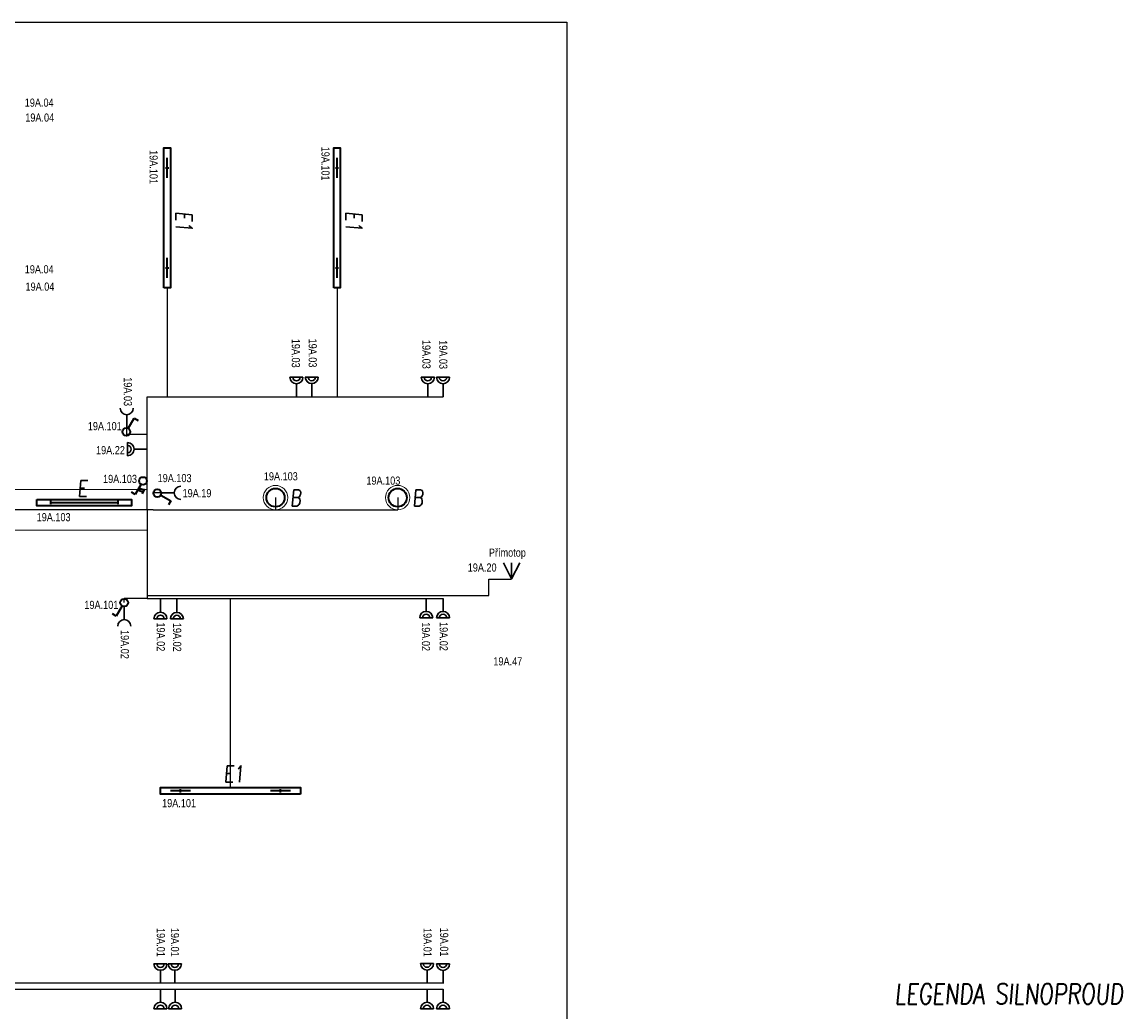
# Model space of a CAD drawing. Header units: millimetres. Extents: x 370888 to 505664, y 284292 to 447185.
# Tile 22 of 41: x 392927 to 406431, y 365228 to 377372. Entities that reach past the tile are written whole.
import ezdxf
from ezdxf.enums import TextEntityAlignment as Align

# ---------------------------------------------------------------- set-up
doc = ezdxf.new("R2010")
doc.units = ezdxf.units.MM
doc.header["$LTSCALE"] = 100
doc.layers.get('0').update_dxf_attribs({"color": 21, "linetype": 'CONTINUOUS'})
for name, color, linetype, lineweight in [('2DE_OBL', 91, 'CONTINUOUS', 35), ('2DE_OBL_L1', 91, 'CONTINUOUS', 35), ('CP_DETAL', 33, 'CONTINUOUS', 18), ('E_SVĚTLA POPIS', 130, 'CONTINUOUS', 30), ('E_VEDENÍ SILNOPROUD', 50, 'CONTINUOUS', 25), ('E_VYPINACE', 170, 'CONTINUOUS', 35), ('E_ZÁSUVKY POPIS', 111, 'CONTINUOUS', 30), ('E_ZÁSUVKY-DVOJITE', 7, 'CONTINUOUS', 30), ('E_ZÁSUVKY.OST.+VYVODY', 11, 'CONTINUOUS', 30), ('E_ŽLABY', 40, 'CONTINUOUS', 15), ('U1 LIGHTING', 10, 'CONTINUOUS', 35)]:
    doc.layers.add(name, color=color, linetype=linetype, lineweight=lineweight)
for name, color, linetype in [('E_LEGENDA SILNOPROUD', 252, 'CONTINUOUS'), ('E_RÁM', 253, 'CONTINUOUS'), ('PRIPOJKA 230V', 1, 'CONTINUOUS'), ('ŽLAB', 7, 'CONTINUOUS')]:
    doc.layers.add(name, color=color, linetype=linetype)
doc.styles.add('CP_ATTR', font='ROMANS.SHX')
doc.styles.add('CS-ROMANS', font='romans.shx', dxfattribs={"width": 0.75, "oblique": 5})
doc.styles.get("Standard").update_dxf_attribs({"font": 'arial.ttf'})

# ---------------------------------------------------------------- blocks, each defined once
blk = doc.blocks.new('A$C3423193F')
at = {"color": 1, "linetype": 'ByBlock'}
for p, q in [((80, 240), (0, 240)), ((80, 240), (160, 240)), ((80, 160), (80, 0))]:
    blk.add_line(p, q, dxfattribs=at)
for radius in [80, 45.2]:
    blk.add_arc((80, 240), radius, 180, 0, dxfattribs=at)
blk = doc.blocks.new('zasuvka_jednoducha')
at = {"color": 1, "lineweight": 30}
blk.add_line((19281, 12983), (19281, 13143), dxfattribs=at)
blk.add_arc((19281, 12903), 80, 0, 180, dxfattribs=at)
blk = doc.blocks.new('E')
at = {"layer": 'U1 LIGHTING', "style": 'CS-ROMANS', "oblique": 5, "width": 0.75}
blk.add_text('E', height=200, dxfattribs=at).set_placement((229480, 21709))
blk = doc.blocks.new('*U30')
at = {"color": 0, "linetype": 'ByBlock'}
for p, q in [((24, 249.57), (96, 374.28)), ((96, 374.28), (143.56, 346.82))]:
    blk.add_line(p, q, dxfattribs=at)
blk.add_circle((0, 208), 48, dxfattribs=at)
blk = doc.blocks.new('prepinas-svetel-jednoduchy')
at = {"layer": 'E_VYPINACE', "rotation": 89.99999999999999}
blk.add_blockref('*U30', (208, 2), dxfattribs=at)
blk = doc.blocks.new('*U24')
at = {"color": 0, "linetype": 'ByBlock'}
for p, q in [((24, 249.57), (96, 374.28)), ((96, 374.28), (143.56, 346.82))]:
    blk.add_line(p, q, dxfattribs=at)
blk.add_circle((0, 208), 48, dxfattribs=at)
blk = doc.blocks.new('tlacitko_prepinac_svetla')
at = {"layer": 'E_VYPINACE'}
for points in [[(16888, 8798), (16951, 8769)], [(16930, 8722), (16960, 8787)], [(16875, 8774), (16940, 8744)]]:
    blk.add_lwpolyline(points, dxfattribs=at)
at = {"layer": 'E_VYPINACE', "rotation": 180}
blk.add_blockref('*U24', (16937, 9090), dxfattribs=at)
blk = doc.blocks.new('2DELLI009_CZ')
for p, q in [((-0.5, 0.1), (-0.5, -0.1)), ((-0.5, 0), (0.5, 0)), ((0.5, 0.1), (0.5, -0.1))]:
    blk.add_line(p, q)
blk.add_lwpolyline([(-0.7, 0.2), (0.7, 0.2), (0.7, -0.2), (-0.7, -0.2)], close=True)
at = {"linetype": 'ByBlock', "style": 'CP_ATTR', "flags": 9}
for tag, p in [('NAME', (-0.092, -0.018)), ('GROUP', (-0.092, -0.018)), ('NUMBER', (-0.092, -0.018)), ('PRODUCER', (-0.092, -0.018)), ('ARTICLE', (-0.092, -0.018)), ('CHARACTER', (-0.092, -0.018)), ('VOLTAGE', (-0.092, -0.019)), ('WEIGHT', (-0.092, -0.018)), ('OTHER', (-0.092, -0.018)), ('PRODUCT-TYPE', (-0.092, -0.019)), ('ORDER-NO', (-0.092, -0.019)), ('POWER', (-0.092, -0.019))]:
    blk.add_attdef(tag, text='', height=0.00005, dxfattribs=at).set_placement(p, align=Align.MIDDLE_LEFT)
blk = doc.blocks.new('2DELLI018_CZ')
for p, q in [((-0.6, 0), (-0.4, 0)), ((-0.5, 0.1), (-0.5, -0.1)), ((0.4, 0), (0.6, 0)), ((0.5, 0.1), (0.5, -0.1))]:
    blk.add_line(p, q)
blk.add_lwpolyline([(-0.7, 0.2), (0.7, 0.2), (0.7, -0.2), (-0.7, -0.2)], close=True)
at = {"linetype": 'ByBlock', "style": 'CP_ATTR', "flags": 9}
for tag, p in [('NAME', (-0.092, -0.018)), ('GROUP', (-0.092, -0.018)), ('NUMBER', (-0.092, -0.018)), ('PRODUCER', (-0.092, -0.018)), ('ARTICLE', (-0.092, -0.018)), ('CHARACTER', (-0.092, -0.018)), ('VOLTAGE', (-0.092, -0.019)), ('WEIGHT', (-0.092, -0.018)), ('OTHER', (-0.092, -0.018)), ('PRODUCT-TYPE', (-0.092, -0.019)), ('ORDER-NO', (-0.092, -0.019)), ('POWER', (-0.092, -0.019))]:
    blk.add_attdef(tag, text='', height=0.00005, dxfattribs=at).set_placement(p, align=Align.MIDDLE_LEFT)
blk = doc.blocks.new('E1')
at = {"layer": 'U1 LIGHTING', "style": 'CS-ROMANS', "oblique": 5, "width": 0.75}
blk.add_text('E1', height=200, dxfattribs=at).set_placement((229480, 21709))
blk = doc.blocks.new('2DELPH010_CZ')
blk.add_ellipse((0, 0), major_axis=(-0.053, 0.053), ratio=1, start_param=3.926991, end_param=10.210176)
at = {"layer": 'CP_DETAL'}
blk.add_ellipse((0, 0), major_axis=(-0.0707, 0.0707), ratio=1, start_param=3.926991, end_param=10.210176, dxfattribs=at)
at = {"linetype": 'ByBlock', "style": 'CP_ATTR', "flags": 9}
for tag in ['NAME', 'GROUP', 'NUMBER', 'PRODUCER', 'ARTICLE', 'PRODUCT-TYPE', 'ORDER-NO', 'CHARACTER', 'POWER', 'VOLTAGE', 'WEIGHT', 'OTHER']:
    blk.add_attdef(tag, text='', height=0.00000005, dxfattribs=at).set_placement((-0.0001, 0), align=Align.MIDDLE_LEFT)
blk = doc.blocks.new('B')
at = {"layer": 'U1 LIGHTING', "style": 'CS-ROMANS', "oblique": 5, "width": 0.75}
blk.add_text('B', height=200, dxfattribs=at).set_placement((229480, 21709))
blk = doc.blocks.new('*U28', base_point=(57391, -22719))
at = {"lineweight": 30, "ltscale": 0.1}
for p, q in [((57291, -22519), (57391, -22719)), ((57391, -22719), (57391, -22519)), ((57391, -22719), (57491, -22519))]:
    blk.add_line(p, q, dxfattribs=at)
blk = doc.blocks.new('pripojka 230V')
at = {"layer": 'PRIPOJKA 230V', "color": 1, "xscale": -1}
blk.add_blockref('*U28', (0, -2, -40), dxfattribs=at)
blk = doc.blocks.new('*U221')
for p, q in [((0, -250), (0, 250)), ((0, 250), (6662.5, 250)), ((6662.5, 250), (6662.5, -250)), ((6662.5, -250), (0, -250))]:
    blk.add_line(p, q)
at = {"style": 'CP_ATTR', "flags": 9}
for tag in ['NAME', 'PRODUCER', 'PRODUCT-TYPE', 'ARTICLE', 'FLOW', 'NUMBER', 'SYSTEM', 'FORM', 'SIZE', 'OTHER']:
    blk.add_attdef(tag, (0, 0), '', height=0.0001, dxfattribs=at)

msp = doc.modelspace()

# ---------------------------------------------------------------- linework, layer by layer
at = {"layer": 'E_RÁM', "color": 252, "true_color": 0x939598}
msp.add_lwpolyline([(399617, 353692), (373037, 353692), (373037, 377372), (399617, 377372)], close=True, dxfattribs=at)
at = {"layer": 'E_VEDENÍ SILNOPROUD'}
for p, q in [((394710, 374107), (394710, 372770)), ((396794, 374107), (396794, 372770)), ((394464, 371382), (394464, 372770)), ((394464, 372770), (398096, 372770)), ((394212, 372307), (394212, 372390)), ((394464, 372307), (394212, 372307)), ((394635, 371591), (394539, 371591)), ((396039, 371532), (396039, 371382)), ((397539, 371532), (397539, 371382)), ((394539, 371382), (379001, 371382)), ((394464, 371382), (394464, 370295)), ((394539, 371382), (397539, 371382)), ((398656, 370332), (398656, 370531)), ((398656, 370531), (398937, 370531, -40)), ((394464, 370295), (394181, 370295)), ((394181, 370244), (394181, 370295)), ((394464, 370332), (398656, 370332)), ((394464, 370295), (398096, 370295)), ((395487, 367972), (395487, 370295)), ((398096, 365570), (392827, 365570)), ((392827, 365495), (398097, 365495))]:
    msp.add_line(p, q, dxfattribs=at)

# ---------------------------------------------------------------- block references
at = {"rotation": 270}
for p in [(373108, 604529), (375192, 604529)]:
    msp.add_blockref('E1', p, dxfattribs=at)
msp.add_blockref('E1', (165924, 346330))
at = {"layer": '2DE_OBL', "xscale": 1228.571428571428, "yscale": 200, "zscale": 1000}
for p, rotation in [((394710, 374967), 89.99999999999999), ((396794, 374967), 89.99999999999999), ((395487, 367932), 180)]:
    msp.add_blockref('2DELLI018_CZ', p, dxfattribs=dict(at, rotation=rotation))
at = {"layer": '2DE_OBL', "xscale": 1500, "yscale": 1500, "zscale": 252.5252525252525}
for p in [(396039, 371532), (397539, 371532)]:
    msp.add_blockref('2DELPH010_CZ', p, dxfattribs=at)
at = {"layer": '2DE_OBL_L1', "xscale": 828.5714285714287, "yscale": 200, "zscale": 1000}
msp.add_blockref('2DELLI009_CZ', (393691, 371471), dxfattribs=at)
at = {"layer": 'E_VYPINACE'}
for p, rotation in [((394206, 372340), 270), ((394183, 370243), 89.99999999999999)]:
    msp.add_blockref('prepinas-svetel-jednoduchy', p, dxfattribs=dict(at, rotation=rotation))
at = {"layer": 'E_ZÁSUVKY-DVOJITE'}
for p in [(396216, 372770), (396404, 372773), (397829, 372770), (398016, 372770), (394547, 365568), (394723, 365568), (397819, 365570), (398016, 365567)]:
    msp.add_blockref('A$C3423193F', p, dxfattribs=at)
at = {"layer": 'E_ZÁSUVKY-DVOJITE', "xscale": -1}
for p, rotation in [((394463, 372207), 89.99999999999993), ((394547, 370284), 180), ((394748, 370282), 180), ((394727, 365495), 180), ((397819, 365495), 180), ((398016, 365495), 180)]:
    msp.add_blockref('A$C3423193F', p, dxfattribs=dict(at, rotation=rotation))
at = {"layer": 'E_ZÁSUVKY-DVOJITE', "rotation": 180}
for p in [(397969, 370295), (398176, 370295), (394707, 365495)]:
    msp.add_blockref('A$C3423193F', p, dxfattribs=at)
at = {"layer": 'E_ZÁSUVKY.OST.+VYVODY', "color": 1}
for p, rotation in [((413493, 385533), 180), ((407779, 352310), 89.99999999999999)]:
    msp.add_blockref('zasuvka_jednoducha', p, dxfattribs=dict(at, rotation=rotation))
for name, p in [('tlacitko_prepinac_svetla', (377476, 362855)), ('zasuvka_jednoducha', (374902, 357051))]:
    msp.add_blockref(name, p, dxfattribs=at)
at = {"layer": 'E_ŽLABY'}
for name, p in [('*U221', (387802, 371382)), ('B', (166739, 349720)), ('B', (168239, 349720))]:
    msp.add_blockref(name, p, dxfattribs=at)
at = {"layer": 'U1 LIGHTING'}
msp.add_blockref('E', (164128, 349835), dxfattribs=at)
at = {"layer": 'ŽLAB', "rotation": 180}
msp.add_blockref('prepinas-svetel-jednoduchy', (394588, 371589), dxfattribs=at)
at = {"layer": 'ŽLAB', "xscale": -1}
msp.add_blockref('pripojka 230V', (398937, 370535), dxfattribs=at)

# ---------------------------------------------------------------- texts
at = {"layer": 'E_LEGENDA SILNOPROUD', "style": 'CS-ROMANS', "oblique": 5, "width": 0.75}
msp.add_text('LEGENDA SILNOPROUD', height=250, dxfattribs=at).set_placement((403640, 365314))
at = {"layer": 'E_SVĚTLA POPIS', "width": 0.8}
for p in [(396603, 375841), (394493, 375799)]:
    msp.add_text('19A.101', height=100, rotation=270, dxfattribs=at).set_placement(p)
for s, p in [('19A.101', (393735, 372360)), ('19A.103', (393922, 371712)), ('19A.103', (394592, 371722)), ('19A.103', (395896, 371744)), ('19A.103', (397155, 371691)), ('19A.103', (393107, 371242)), ('19A.101', (393693, 370165)), ('19A.101', (394647, 367731))]:
    msp.add_text(s, height=100, dxfattribs=at).set_placement(p)
at = {"layer": 'E_ZÁSUVKY POPIS', "width": 0.8}
for s, p in [('19A.04', (392961, 376332)), ('19A.04', (392967, 376149)), ('19A.04', (392961, 374286)), ('19A.04', (392970, 374073)), ('19A.22', (393836, 372065)), ('19A.19', (394898, 371537)), ('Přímotop', (398659, 370807)), ('19A.20', (398399, 370624)), ('19A.47', (398714, 369472))]:
    msp.add_text(s, height=100, dxfattribs=at).set_placement(p)
for s, p in [('19A.03', (396239, 373482)), ('19A.03', (396446, 373485)), ('19A.03', (397842, 373468)), ('19A.03', (398049, 373465)), ('19A.03', (394177, 373010)), ('19A.02', (394140, 369906)), ('19A.02', (394581, 369999)), ('19A.02', (394782, 369994)), ('19A.02', (397836, 370002)), ('19A.02', (398054, 370004)), ('19A.01', (394582, 366247)), ('19A.01', (394755, 366249)), ('19A.01', (397856, 366247)), ('19A.01', (398060, 366252))]:
    msp.add_text(s, height=100, rotation=270, dxfattribs=at).set_placement(p)

doc.saveas('drawing.dxf')
